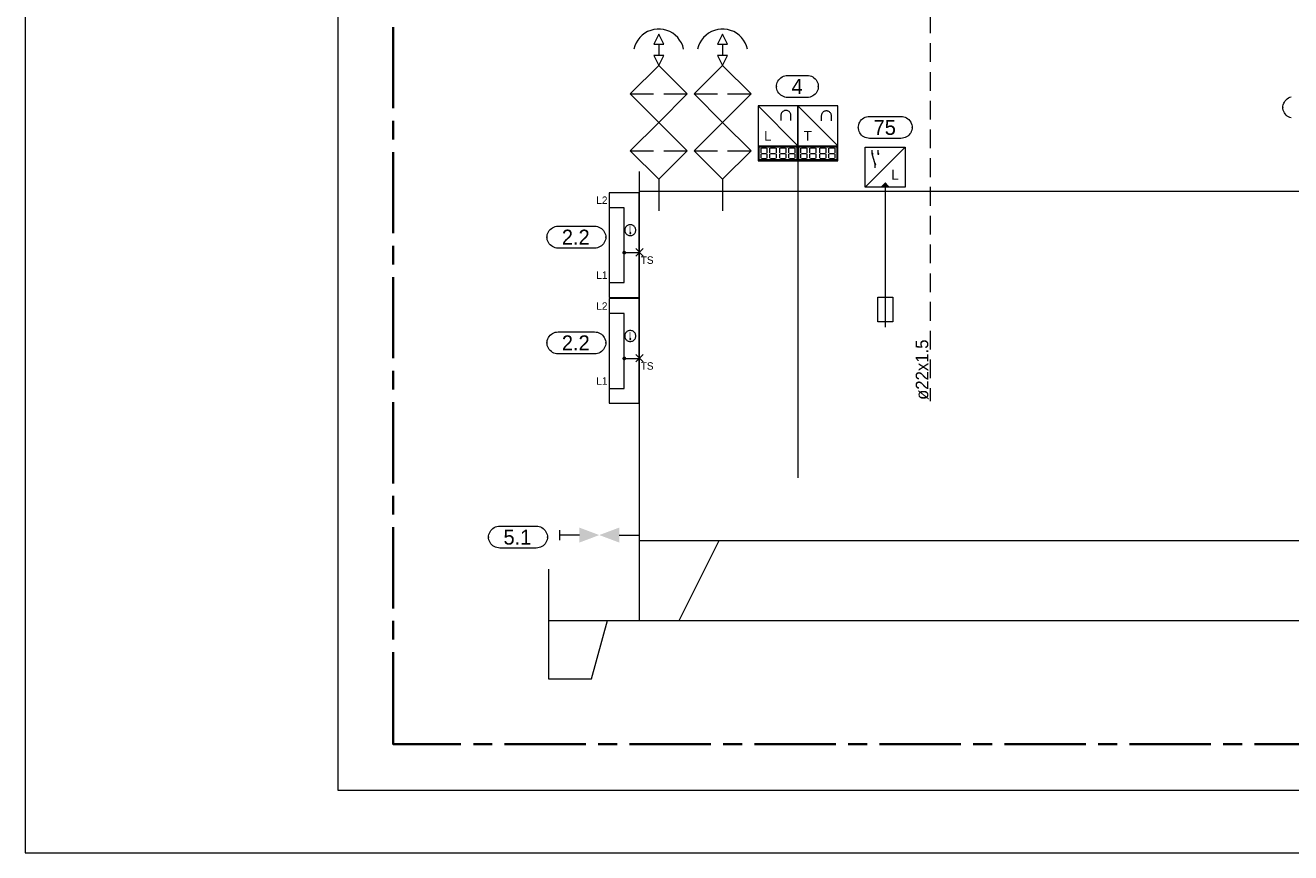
# Model space of a CAD drawing. Header units: millimetres. Extents: x 0 to 138, y 0 to 47.
# Tile 1 of 165: x 0 to 8, y 0 to 5. Entities that reach past the tile are written whole.
import ezdxf

# ---------------------------------------------------------------- set-up
doc = ezdxf.new("R2010")
doc.units = ezdxf.units.MM
for name, color, linetype in [('PDF_Geomertry', 7, 'Continuous'), ('PDF_Solid Fills', 7, 'Continuous'), ('PDF_Text', 7, 'Continuous')]:
    doc.layers.add(name, color=color, linetype=linetype)
doc.styles.add('PDF Arial', font='txt')

msp = doc.modelspace()

# ---------------------------------------------------------------- hatches: boundary and pattern name
at = {"layer": 'PDF_Solid Fills', "transparency": 33554559}
for points in [[(5.3363, 4.4054), (5.3299, 4.4068), (5.3307, 4.4076)], [(5.3363, 4.4054), (5.3299, 4.4063), (5.3299, 4.4068)], [(5.3363, 4.4054), (5.3299, 4.4054), (5.3299, 4.4063)], [(5.3363, 4.4054), (5.3299, 4.4049), (5.3299, 4.4054)], [(5.3363, 4.4054), (5.3299, 4.404), (5.3299, 4.4049)], [(5.3363, 4.4054), (5.3307, 4.4026), (5.3299, 4.404)], [(5.3363, 4.4054), (5.3307, 4.4082), (5.3312, 4.409)], [(5.3363, 4.4054), (5.3307, 4.4076), (5.3307, 4.4082)], [(5.3363, 4.4054), (5.3307, 4.4021), (5.3307, 4.4026)], [(5.3363, 4.4054), (5.3312, 4.4013), (5.3307, 4.4021)], [(5.3363, 4.4054), (5.3312, 4.409), (5.3321, 4.4096)], [(5.3363, 4.4054), (5.3321, 4.4013), (5.3312, 4.4013)], [(5.3363, 4.4054), (5.3321, 4.4096), (5.3326, 4.4104)], [(5.3363, 4.4054), (5.3326, 4.4007), (5.3321, 4.4013)], [(5.3363, 4.4054), (5.3326, 4.4104), (5.3335, 4.411)], [(5.3363, 4.4054), (5.3335, 4.3999), (5.3326, 4.4007)], [(5.3363, 4.4054), (5.3335, 4.411), (5.334, 4.411)], [(5.3363, 4.4054), (5.334, 4.3999), (5.3335, 4.3999)], [(5.3363, 4.4054), (5.334, 4.411), (5.3349, 4.4118)], [(5.3363, 4.4054), (5.3349, 4.3993), (5.334, 4.3999)], [(5.3363, 4.4054), (5.3349, 4.4118), (5.3354, 4.4118)], [(5.3363, 4.4054), (5.3354, 4.3993), (5.3349, 4.3993)], [(5.3363, 4.4054), (5.3354, 4.4118), (5.3363, 4.4118)], [(5.3363, 4.4054), (5.3363, 4.3993), (5.3354, 4.3993)], [(5.3363, 4.4054), (5.3376, 4.4118), (5.339, 4.411)], [(5.3363, 4.4054), (5.3368, 4.4118), (5.3376, 4.4118)], [(5.3363, 4.4054), (5.3363, 4.4118), (5.3368, 4.4118)], [(5.3363, 4.4054), (5.3396, 4.411), (5.3404, 4.4104)], [(5.3363, 4.4054), (5.339, 4.411), (5.3396, 4.411)], [(5.3363, 4.4054), (5.3404, 4.4104), (5.341, 4.4096)], [(5.3363, 4.4054), (5.341, 4.4096), (5.341, 4.409)], [(5.3363, 4.4054), (5.341, 4.409), (5.3418, 4.4082)], [(5.3363, 4.4054), (5.3418, 4.4082), (5.3418, 4.4076)], [(5.3363, 4.4054), (5.3418, 4.4076), (5.3424, 4.4068)], [(5.3363, 4.4054), (5.3424, 4.4068), (5.3424, 4.4063)], [(5.3363, 4.4054), (5.3424, 4.4063), (5.3424, 4.4054)], [(5.3363, 4.4054), (5.3368, 4.3993), (5.3363, 4.3993)], [(5.3363, 4.4054), (5.3376, 4.3993), (5.3368, 4.3993)], [(5.3363, 4.4054), (5.339, 4.3999), (5.3376, 4.3993)], [(5.3363, 4.4054), (5.3396, 4.3999), (5.339, 4.3999)], [(5.3363, 4.4054), (5.3404, 4.4007), (5.3396, 4.3999)], [(5.3363, 4.4054), (5.341, 4.4013), (5.3404, 4.4007)], [(5.3363, 4.4054), (5.3418, 4.4021), (5.341, 4.4013)], [(5.3363, 4.4054), (5.3418, 4.4026), (5.3418, 4.4021)], [(5.3363, 4.4054), (5.3424, 4.404), (5.3418, 4.4026)], [(5.3363, 4.4054), (5.3424, 4.4049), (5.3424, 4.404)], [(5.3363, 4.4054), (5.3424, 4.4054), (5.3424, 4.4049)], [(5.3737, 4.4054), (5.3674, 4.4063), (5.3682, 4.4068)], [(5.3737, 4.4054), (5.3674, 4.4054), (5.3674, 4.4063)], [(5.3737, 4.4054), (5.3674, 4.4049), (5.3674, 4.4054)], [(5.3737, 4.4054), (5.3682, 4.404), (5.3674, 4.4049)], [(5.3737, 4.4054), (5.3682, 4.4076), (5.3688, 4.4082)], [(5.3737, 4.4054), (5.3682, 4.4068), (5.3682, 4.4076)], [(5.3737, 4.4054), (5.3682, 4.4026), (5.3682, 4.404)], [(5.3737, 4.4054), (5.3688, 4.4021), (5.3682, 4.4026)], [(5.3737, 4.4054), (5.3688, 4.409), (5.3696, 4.4096)], [(5.3737, 4.4054), (5.3688, 4.4082), (5.3688, 4.409)], [(5.3737, 4.4054), (5.3688, 4.4013), (5.3688, 4.4021)], [(5.3737, 4.4054), (5.3696, 4.4013), (5.3688, 4.4013)], [(5.3737, 4.4054), (5.3696, 4.4096), (5.3701, 4.4104)], [(5.3737, 4.4054), (5.3701, 4.4007), (5.3696, 4.4013)], [(5.3737, 4.4054), (5.3701, 4.4104), (5.371, 4.411)], [(5.3737, 4.4054), (5.371, 4.3999), (5.3701, 4.4007)], [(5.3737, 4.4054), (5.371, 4.411), (5.3715, 4.411)], [(5.3737, 4.4054), (5.3715, 4.3999), (5.371, 4.3999)], [(5.3737, 4.4054), (5.3715, 4.411), (5.3724, 4.4118)], [(5.3737, 4.4054), (5.3724, 4.3993), (5.3715, 4.3999)], [(5.3737, 4.4054), (5.3724, 4.4118), (5.3729, 4.4118)], [(5.3737, 4.4054), (5.3729, 4.3993), (5.3724, 4.3993)], [(5.3737, 4.4054), (5.3729, 4.4118), (5.3737, 4.4118)], [(5.3737, 4.4054), (5.3737, 4.3993), (5.3729, 4.3993)], [(5.3737, 4.4054), (5.3757, 4.4118), (5.3765, 4.411)], [(5.3737, 4.4054), (5.3751, 4.4118), (5.3757, 4.4118)], [(5.3737, 4.4054), (5.3737, 4.4118), (5.3751, 4.4118)], [(5.3737, 4.4054), (5.3771, 4.411), (5.3779, 4.4104)], [(5.3737, 4.4054), (5.3765, 4.411), (5.3771, 4.411)], [(5.3737, 4.4054), (5.3779, 4.4104), (5.3785, 4.4096)], [(5.3737, 4.4054), (5.3785, 4.4096), (5.3793, 4.409)], [(5.3737, 4.4054), (5.3793, 4.409), (5.3793, 4.4082)], [(5.3737, 4.4054), (5.3793, 4.4082), (5.3799, 4.4076)], [(5.3737, 4.4054), (5.3799, 4.4076), (5.3799, 4.4068)], [(5.3737, 4.4054), (5.3799, 4.4068), (5.3799, 4.4063)], [(5.3737, 4.4054), (5.3799, 4.4063), (5.3799, 4.4054)], [(5.3737, 4.4054), (5.3751, 4.3993), (5.3737, 4.3993)], [(5.3737, 4.4054), (5.3757, 4.3993), (5.3751, 4.3993)], [(5.3737, 4.4054), (5.3765, 4.3999), (5.3757, 4.3993)], [(5.3737, 4.4054), (5.3771, 4.3999), (5.3765, 4.3999)], [(5.3737, 4.4054), (5.3779, 4.4007), (5.3771, 4.3999)], [(5.3737, 4.4054), (5.3785, 4.4013), (5.3779, 4.4007)], [(5.3737, 4.4054), (5.3793, 4.4013), (5.3785, 4.4013)], [(5.3737, 4.4054), (5.3793, 4.4021), (5.3793, 4.4013)], [(5.3737, 4.4054), (5.3799, 4.4026), (5.3793, 4.4021)], [(5.3737, 4.4054), (5.3799, 4.404), (5.3799, 4.4026)], [(5.3737, 4.4054), (5.3799, 4.4049), (5.3799, 4.404)], [(5.3737, 4.4054), (5.3799, 4.4054), (5.3799, 4.4049)], [(5.3549, 4.3396), (5.3488, 4.3401), (5.3493, 4.341)], [(5.3549, 4.3396), (5.3488, 4.3396), (5.3488, 4.3401)], [(5.3549, 4.3396), (5.3488, 4.3388), (5.3488, 4.3396)], [(5.3549, 4.3396), (5.3493, 4.3382), (5.3488, 4.3388)], [(5.3549, 4.3396), (5.3493, 4.3424), (5.3501, 4.3429)], [(5.3549, 4.3396), (5.3493, 4.3415), (5.3493, 4.3424)], [(5.3549, 4.3396), (5.3493, 4.341), (5.3493, 4.3415)], [(5.3549, 4.3396), (5.3493, 4.3368), (5.3493, 4.3382)], [(5.3549, 4.3396), (5.3493, 4.336), (5.3493, 4.3368)], [(5.3549, 4.3396), (5.3501, 4.3354), (5.3493, 4.336)], [(5.3549, 4.3396), (5.3501, 4.3429), (5.3507, 4.3438)], [(5.3549, 4.3396), (5.3507, 4.3346), (5.3501, 4.3354)], [(5.3549, 4.3396), (5.3507, 4.3438), (5.3515, 4.3443)], [(5.3549, 4.3396), (5.3515, 4.3346), (5.3507, 4.3346)], [(5.3549, 4.3396), (5.3515, 4.3443), (5.3521, 4.3451)], [(5.3549, 4.3396), (5.3521, 4.334), (5.3515, 4.3346)], [(5.3549, 4.3396), (5.3521, 4.3451), (5.3529, 4.3451)], [(5.3549, 4.3396), (5.3529, 4.334), (5.3521, 4.334)], [(5.3549, 4.3396), (5.3529, 4.3451), (5.3535, 4.3457)], [(5.3549, 4.3396), (5.3535, 4.3332), (5.3529, 4.334)], [(5.3549, 4.3396), (5.3535, 4.3457), (5.3543, 4.3457)], [(5.3549, 4.3396), (5.3543, 4.3332), (5.3535, 4.3332)], [(5.3549, 4.3396), (5.3543, 4.3457), (5.3549, 4.3457)], [(5.3549, 4.3396), (5.3549, 4.3332), (5.3543, 4.3332)], [(5.3549, 4.3396), (5.3571, 4.3457), (5.3576, 4.3451)], [(5.3549, 4.3396), (5.3557, 4.3457), (5.3571, 4.3457)], [(5.3549, 4.3396), (5.3549, 4.3457), (5.3557, 4.3457)], [(5.3549, 4.3396), (5.3585, 4.3451), (5.359, 4.3443)], [(5.3549, 4.3396), (5.3576, 4.3451), (5.3585, 4.3451)], [(5.3549, 4.3396), (5.359, 4.3443), (5.3599, 4.3438)], [(5.3549, 4.3396), (5.3599, 4.3438), (5.3599, 4.3429)], [(5.3549, 4.3396), (5.3599, 4.3429), (5.3604, 4.3424)], [(5.3549, 4.3396), (5.3604, 4.3424), (5.3612, 4.3415)], [(5.3549, 4.3396), (5.3612, 4.3415), (5.3612, 4.341)], [(5.3549, 4.3396), (5.3612, 4.341), (5.3612, 4.3401)], [(5.3549, 4.3396), (5.3612, 4.3401), (5.3612, 4.3396)], [(5.3549, 4.3396), (5.3557, 4.3332), (5.3549, 4.3332)], [(5.3549, 4.3396), (5.3571, 4.3332), (5.3557, 4.3332)], [(5.3549, 4.3396), (5.3576, 4.334), (5.3571, 4.3332)], [(5.3549, 4.3396), (5.3585, 4.334), (5.3576, 4.334)], [(5.3549, 4.3396), (5.359, 4.3346), (5.3585, 4.334)], [(5.3549, 4.3396), (5.3599, 4.3346), (5.359, 4.3346)], [(5.3549, 4.3396), (5.3599, 4.3354), (5.3599, 4.3346)], [(5.3549, 4.3396), (5.3604, 4.336), (5.3599, 4.3354)], [(5.3549, 4.3396), (5.3612, 4.3368), (5.3604, 4.336)], [(5.3549, 4.3396), (5.3612, 4.3382), (5.3612, 4.3368)], [(5.3549, 4.3396), (5.3612, 4.3388), (5.3612, 4.3382)], [(5.3549, 4.3396), (5.3612, 4.3396), (5.3612, 4.3388)], [(3.8118, 3.9054), (3.8057, 3.9082), (3.8063, 3.909)], [(3.8118, 3.9054), (3.8057, 3.9076), (3.8057, 3.9082)], [(3.8118, 3.9054), (3.8057, 3.9063), (3.8057, 3.9076)], [(3.8118, 3.9054), (3.8057, 3.9054), (3.8057, 3.9063)], [(3.8118, 3.9054), (3.8063, 3.909), (3.8071, 3.9096)], [(3.8118, 3.9054), (3.8071, 3.9104), (3.8076, 3.9104)], [(3.8118, 3.9054), (3.8071, 3.9096), (3.8071, 3.9104)], [(3.8118, 3.9054), (3.8076, 3.9104), (3.8085, 3.911)], [(3.8118, 3.9054), (3.8085, 3.911), (3.809, 3.9118)], [(3.8118, 3.9054), (3.809, 3.9118), (3.8099, 3.9118)], [(3.8118, 3.9054), (3.8099, 3.9118), (3.8112, 3.9118)], [(3.8118, 3.9054), (3.8112, 3.9118), (3.8118, 3.9118)], [(3.8118, 3.9054), (3.814, 3.9118), (3.8146, 3.911)], [(3.8118, 3.9054), (3.8132, 3.9118), (3.814, 3.9118)], [(3.8118, 3.9054), (3.8126, 3.9118), (3.8132, 3.9118)], [(3.8118, 3.9054), (3.8118, 3.9118), (3.8126, 3.9118)], [(3.8118, 3.9054), (3.8146, 3.911), (3.8154, 3.9104)], [(3.8118, 3.9054), (3.816, 3.9104), (3.8168, 3.9096)], [(3.8118, 3.9054), (3.8154, 3.9104), (3.816, 3.9104)], [(3.8118, 3.9054), (3.8168, 3.9096), (3.8174, 3.909)], [(3.8118, 3.9054), (3.8174, 3.909), (3.8174, 3.9082)], [(3.8118, 3.9054), (3.8174, 3.9082), (3.8182, 3.9076)], [(3.8118, 3.9054), (3.8182, 3.9076), (3.8182, 3.9063)], [(3.8118, 3.9054), (3.8182, 3.9063), (3.8182, 3.9054)], [(3.8118, 3.9054), (3.8057, 3.9049), (3.8057, 3.9054)], [(3.8118, 3.9054), (3.8057, 3.904), (3.8057, 3.9049)], [(3.8118, 3.9054), (3.8057, 3.9035), (3.8057, 3.904)], [(3.8118, 3.9054), (3.8063, 3.9026), (3.8057, 3.9035)], [(3.8118, 3.9054), (3.8071, 3.9021), (3.8063, 3.9026)], [(3.8118, 3.9054), (3.8071, 3.9013), (3.8071, 3.9021)], [(3.8118, 3.9054), (3.8076, 3.9007), (3.8071, 3.9013)], [(3.8118, 3.9054), (3.8085, 3.8999), (3.8076, 3.9007)], [(3.8118, 3.9054), (3.809, 3.8999), (3.8085, 3.8999)], [(3.8118, 3.9054), (3.8099, 3.8993), (3.809, 3.8999)], [(3.8118, 3.9054), (3.8112, 3.8993), (3.8099, 3.8993)], [(3.8118, 3.9054), (3.8118, 3.8993), (3.8112, 3.8993)], [(3.8118, 3.9054), (3.8126, 3.8993), (3.8118, 3.8993)], [(3.8118, 3.9054), (3.8132, 3.8993), (3.8126, 3.8993)], [(3.8118, 3.9054), (3.814, 3.8999), (3.8132, 3.8993)], [(3.8118, 3.9054), (3.8146, 3.8999), (3.814, 3.8999)], [(3.8118, 3.9054), (3.8154, 3.9007), (3.8146, 3.8999)], [(3.8118, 3.9054), (3.816, 3.9013), (3.8154, 3.9007)], [(3.8118, 3.9054), (3.8168, 3.9021), (3.816, 3.9013)], [(3.8118, 3.9054), (3.8174, 3.9026), (3.8168, 3.9021)], [(3.8118, 3.9054), (3.8174, 3.9035), (3.8174, 3.9026)], [(3.8118, 3.9054), (3.8182, 3.904), (3.8174, 3.9035)], [(3.8118, 3.9054), (3.8182, 3.9049), (3.8182, 3.904)], [(3.8118, 3.9054), (3.8182, 3.9054), (3.8182, 3.9049)], [(3.7743, 3.7832), (3.7626, 3.786), (3.7632, 3.7874)], [(3.7743, 3.7832), (3.7626, 3.7846), (3.7626, 3.786)], [(3.7743, 3.7832), (3.7626, 3.7832), (3.7626, 3.7846)], [(3.7743, 3.7832), (3.7626, 3.7813), (3.7626, 3.7832)], [(3.7743, 3.7832), (3.7626, 3.7799), (3.7626, 3.7813)], [(3.7743, 3.7832), (3.7632, 3.7785), (3.7626, 3.7799)], [(3.7743, 3.7832), (3.7632, 3.7874), (3.764, 3.7888)], [(3.7743, 3.7832), (3.764, 3.7771), (3.7632, 3.7785)], [(3.7743, 3.7832), (3.764, 3.7888), (3.7646, 3.7901)], [(3.7743, 3.7832), (3.7646, 3.7757), (3.764, 3.7771)], [(3.7743, 3.7832), (3.7646, 3.7901), (3.7654, 3.7915)], [(3.7743, 3.7832), (3.7654, 3.7749), (3.7646, 3.7757)], [(3.7743, 3.7832), (3.7654, 3.7915), (3.7668, 3.7924)], [(3.7743, 3.7832), (3.7668, 3.7735), (3.7654, 3.7749)], [(3.7743, 3.7832), (3.7668, 3.7924), (3.7682, 3.7929)], [(3.7743, 3.7832), (3.7682, 3.7729), (3.7668, 3.7735)], [(3.7743, 3.7832), (3.7682, 3.7929), (3.7696, 3.7938)], [(3.7743, 3.7832), (3.7696, 3.7721), (3.7682, 3.7729)], [(3.7743, 3.7832), (3.7696, 3.7938), (3.771, 3.7943)], [(3.7743, 3.7832), (3.771, 3.7715), (3.7696, 3.7721)], [(3.7743, 3.7832), (3.771, 3.7943), (3.7724, 3.7951)], [(3.7743, 3.7832), (3.7724, 3.7715), (3.771, 3.7715)], [(3.7743, 3.7832), (3.7724, 3.7951), (3.7743, 3.7951)], [(3.7743, 3.7832), (3.7743, 3.7715), (3.7724, 3.7715)], [(3.7743, 3.7832), (3.7757, 3.7951), (3.7771, 3.7943)], [(3.7743, 3.7832), (3.7743, 3.7951), (3.7757, 3.7951)], [(3.7743, 3.7832), (3.7771, 3.7943), (3.7785, 3.7938)], [(3.7743, 3.7832), (3.7785, 3.7938), (3.7799, 3.7929)], [(3.7743, 3.7832), (3.7799, 3.7929), (3.7813, 3.7924)], [(3.7743, 3.7832), (3.7813, 3.7924), (3.7826, 3.7915)], [(3.7743, 3.7832), (3.7826, 3.7915), (3.7835, 3.7901)], [(3.7743, 3.7832), (3.7835, 3.7901), (3.784, 3.7888)], [(3.7743, 3.7832), (3.784, 3.7888), (3.7849, 3.7874)], [(3.7743, 3.7832), (3.7849, 3.7874), (3.7854, 3.786)], [(3.7743, 3.7832), (3.7854, 3.786), (3.7854, 3.7846)], [(3.7743, 3.7832), (3.7854, 3.7846), (3.7854, 3.7832)], [(3.7743, 3.7832), (3.7757, 3.7715), (3.7743, 3.7715)], [(3.7743, 3.7832), (3.7771, 3.7715), (3.7757, 3.7715)], [(3.7743, 3.7832), (3.7785, 3.7721), (3.7771, 3.7715)], [(3.7743, 3.7832), (3.7799, 3.7729), (3.7785, 3.7721)], [(3.7743, 3.7832), (3.7813, 3.7735), (3.7799, 3.7729)], [(3.7743, 3.7832), (3.7826, 3.7749), (3.7813, 3.7735)], [(3.7743, 3.7832), (3.7835, 3.7757), (3.7826, 3.7749)], [(3.7743, 3.7832), (3.784, 3.7771), (3.7835, 3.7757)], [(3.7743, 3.7832), (3.7849, 3.7785), (3.784, 3.7771)], [(3.7743, 3.7832), (3.7854, 3.7799), (3.7849, 3.7785)], [(3.7743, 3.7832), (3.7854, 3.7813), (3.7854, 3.7799)], [(3.7743, 3.7832), (3.7854, 3.7832), (3.7854, 3.7813)], [(3.8118, 3.2396), (3.8057, 3.2415), (3.8063, 3.2424)], [(3.8118, 3.2396), (3.8057, 3.241), (3.8057, 3.2415)], [(3.8118, 3.2396), (3.8057, 3.2401), (3.8057, 3.241)], [(3.8118, 3.2396), (3.8057, 3.2396), (3.8057, 3.2401)], [(3.8118, 3.2396), (3.8057, 3.2382), (3.8057, 3.2396)], [(3.8118, 3.2396), (3.8057, 3.2374), (3.8057, 3.2382)], [(3.8118, 3.2396), (3.8057, 3.2368), (3.8057, 3.2374)], [(3.8118, 3.2396), (3.8063, 3.236), (3.8057, 3.2368)], [(3.8118, 3.2396), (3.8063, 3.2424), (3.8071, 3.2429)], [(3.8118, 3.2396), (3.8071, 3.2354), (3.8063, 3.236)], [(3.8118, 3.2396), (3.8071, 3.2438), (3.8076, 3.2443)], [(3.8118, 3.2396), (3.8071, 3.2429), (3.8071, 3.2438)], [(3.8118, 3.2396), (3.8071, 3.2346), (3.8071, 3.2354)], [(3.8118, 3.2396), (3.8076, 3.234), (3.8071, 3.2346)], [(3.8118, 3.2396), (3.8076, 3.2443), (3.8085, 3.2443)], [(3.8118, 3.2396), (3.8085, 3.234), (3.8076, 3.234)], [(3.8118, 3.2396), (3.8085, 3.2443), (3.809, 3.2451)], [(3.8118, 3.2396), (3.809, 3.2332), (3.8085, 3.234)], [(3.8118, 3.2396), (3.809, 3.2451), (3.8099, 3.2451)], [(3.8118, 3.2396), (3.8099, 3.2332), (3.809, 3.2332)], [(3.8118, 3.2396), (3.8099, 3.2451), (3.8112, 3.2457)], [(3.8118, 3.2396), (3.8112, 3.2332), (3.8099, 3.2332)], [(3.8118, 3.2396), (3.8112, 3.2457), (3.8118, 3.2457)], [(3.8118, 3.2396), (3.8118, 3.2332), (3.8112, 3.2332)], [(3.8118, 3.2396), (3.8126, 3.2457), (3.8132, 3.2451)], [(3.8118, 3.2396), (3.8118, 3.2457), (3.8126, 3.2457)], [(3.8118, 3.2396), (3.814, 3.2451), (3.8146, 3.2443)], [(3.8118, 3.2396), (3.8132, 3.2451), (3.814, 3.2451)], [(3.8118, 3.2396), (3.8154, 3.2443), (3.816, 3.2438)], [(3.8118, 3.2396), (3.8146, 3.2443), (3.8154, 3.2443)], [(3.8118, 3.2396), (3.816, 3.2438), (3.8168, 3.2429)], [(3.8118, 3.2396), (3.8168, 3.2429), (3.8174, 3.2424)], [(3.8118, 3.2396), (3.8174, 3.2424), (3.8174, 3.2415)], [(3.8118, 3.2396), (3.8174, 3.2415), (3.8182, 3.241)], [(3.8118, 3.2396), (3.8182, 3.241), (3.8182, 3.2401)], [(3.8118, 3.2396), (3.8182, 3.2401), (3.8182, 3.2396)], [(3.8118, 3.2396), (3.8126, 3.2332), (3.8118, 3.2332)], [(3.8118, 3.2396), (3.8132, 3.2332), (3.8126, 3.2332)], [(3.8118, 3.2396), (3.814, 3.2332), (3.8132, 3.2332)], [(3.8118, 3.2396), (3.8146, 3.234), (3.814, 3.2332)], [(3.8118, 3.2396), (3.8154, 3.234), (3.8146, 3.234)], [(3.8118, 3.2396), (3.816, 3.2346), (3.8154, 3.234)], [(3.8118, 3.2396), (3.8168, 3.2354), (3.816, 3.2346)], [(3.8118, 3.2396), (3.8174, 3.236), (3.8168, 3.2354)], [(3.8118, 3.2396), (3.8174, 3.2368), (3.8174, 3.236)], [(3.8118, 3.2396), (3.8182, 3.2374), (3.8174, 3.2368)], [(3.8118, 3.2396), (3.8182, 3.2382), (3.8182, 3.2374)], [(3.8118, 3.2396), (3.8182, 3.2396), (3.8182, 3.2382)], [(3.7743, 3.1165), (3.7626, 3.1193), (3.7632, 3.1215)], [(3.7743, 3.1165), (3.7626, 3.1179), (3.7626, 3.1193)], [(3.7743, 3.1165), (3.7626, 3.1165), (3.7626, 3.1179)], [(3.7743, 3.1165), (3.7626, 3.1151), (3.7626, 3.1165)], [(3.7743, 3.1165), (3.7626, 3.1138), (3.7626, 3.1151)], [(3.7743, 3.1165), (3.7632, 3.1124), (3.7626, 3.1138)], [(3.7743, 3.1165), (3.7632, 3.1215), (3.764, 3.1229)], [(3.7743, 3.1165), (3.764, 3.111), (3.7632, 3.1124)], [(3.7743, 3.1165), (3.764, 3.1229), (3.7646, 3.1235)], [(3.7743, 3.1165), (3.7646, 3.1096), (3.764, 3.111)], [(3.7743, 3.1165), (3.7646, 3.1235), (3.7654, 3.1249)], [(3.7743, 3.1165), (3.7654, 3.1082), (3.7646, 3.1096)], [(3.7743, 3.1165), (3.7654, 3.1249), (3.7668, 3.1262)], [(3.7743, 3.1165), (3.7668, 3.1076), (3.7654, 3.1082)], [(3.7743, 3.1165), (3.7668, 3.1262), (3.7682, 3.1271)], [(3.7743, 3.1165), (3.7682, 3.1063), (3.7668, 3.1076)], [(3.7743, 3.1165), (3.7682, 3.1271), (3.7696, 3.1276)], [(3.7743, 3.1165), (3.7696, 3.1054), (3.7682, 3.1063)], [(3.7743, 3.1165), (3.7696, 3.1276), (3.771, 3.1276)], [(3.7743, 3.1165), (3.771, 3.1054), (3.7696, 3.1054)], [(3.7743, 3.1165), (3.771, 3.1276), (3.7724, 3.1285)], [(3.7743, 3.1165), (3.7724, 3.1049), (3.771, 3.1054)], [(3.7743, 3.1165), (3.7724, 3.1285), (3.7743, 3.1285)], [(3.7743, 3.1165), (3.7743, 3.1049), (3.7724, 3.1049)], [(3.7743, 3.1165), (3.7757, 3.1285), (3.7771, 3.1276)], [(3.7743, 3.1165), (3.7743, 3.1285), (3.7757, 3.1285)], [(3.7743, 3.1165), (3.7785, 3.1276), (3.7799, 3.1271)], [(3.7743, 3.1165), (3.7771, 3.1276), (3.7785, 3.1276)], [(3.7743, 3.1165), (3.7799, 3.1271), (3.7813, 3.1262)], [(3.7743, 3.1165), (3.7813, 3.1262), (3.7826, 3.1249)], [(3.7743, 3.1165), (3.7826, 3.1249), (3.7835, 3.1235)], [(3.7743, 3.1165), (3.7835, 3.1235), (3.784, 3.1229)], [(3.7743, 3.1165), (3.784, 3.1229), (3.7849, 3.1215)], [(3.7743, 3.1165), (3.7849, 3.1215), (3.7854, 3.1193)], [(3.7743, 3.1165), (3.7854, 3.1193), (3.7854, 3.1179)], [(3.7743, 3.1165), (3.7854, 3.1179), (3.7854, 3.1165)], [(3.7743, 3.1165), (3.7757, 3.1049), (3.7743, 3.1049)], [(3.7743, 3.1165), (3.7771, 3.1054), (3.7757, 3.1049)], [(3.7743, 3.1165), (3.7785, 3.1054), (3.7771, 3.1054)], [(3.7743, 3.1165), (3.7799, 3.1063), (3.7785, 3.1054)], [(3.7743, 3.1165), (3.7813, 3.1076), (3.7799, 3.1063)], [(3.7743, 3.1165), (3.7826, 3.1082), (3.7813, 3.1076)], [(3.7743, 3.1165), (3.7835, 3.1096), (3.7826, 3.1082)], [(3.7743, 3.1165), (3.784, 3.111), (3.7835, 3.1096)], [(3.7743, 3.1165), (3.7849, 3.1124), (3.784, 3.111)], [(3.7743, 3.1165), (3.7854, 3.1138), (3.7849, 3.1124)], [(3.7743, 3.1165), (3.7854, 3.1151), (3.7854, 3.1138)], [(3.7743, 3.1165), (3.7854, 3.1165), (3.7854, 3.1151)], [(3.2264, 2.8739), (3.225, 2.8739), (3.2247, 2.8739)], [(3.2264, 2.8739), (3.2282, 2.8739), (3.2278, 2.8739)]]:
    msp.add_hatch(color=256, dxfattribs=at).paths.add_polyline_path(points)

# ---------------------------------------------------------------- linework, layer by layer
at = {"layer": 'PDF_Geomertry', "lineweight": 15}
for points in [[(0.0007, 0.0035), (66.2187, 0.0035), (66.2187, 46.7735), (0.0007, 46.7735), (0.0007, 0.0035)], [(1.9696, 0.3971), (65.8251, 0.3971), (65.8251, 46.3799), (1.9696, 46.3799), (1.9696, 0.3971)], [(3.9599, 5.0971), (4.0224, 5.0971), (3.991, 5.1596)], [(4.3618, 5.0971), (4.4243, 5.0971), (4.3932, 5.1596)], [(4.0224, 5.0249), (3.9599, 5.0249), (3.991, 4.9618)], [(4.4243, 5.0249), (4.3618, 5.0249), (4.3932, 4.9618)], [(3.991, 4.9618), (4.1701, 4.7826), (3.991, 4.6035), (3.8118, 4.7826)], [(4.3932, 4.9618), (4.5724, 4.7826), (4.3932, 4.6035), (4.214, 4.7826)], [(4.9257, 4.8993), (4.9354, 4.8985), (4.9446, 4.8965), (4.9529, 4.8937), (4.9613, 4.8896), (4.9687, 4.8846), (4.9757, 4.8785), (4.9821, 4.8715), (4.9876, 4.8638), (4.9918, 4.8554), (4.9946, 4.8465), (4.996, 4.8374), (4.9965, 4.8285), (4.9965, 4.8312), (4.996, 4.8221), (4.9946, 4.8132), (4.9918, 4.804), (4.9876, 4.7957), (4.9821, 4.7882), (4.9757, 4.7813), (4.9687, 4.7749), (4.9613, 4.7701), (4.9529, 4.766), (4.9446, 4.7632), (4.9354, 4.761), (4.9257, 4.7604), (4.8035, 4.7604), (4.7946, 4.761), (4.7854, 4.7632), (4.7765, 4.766), (4.7682, 4.7701), (4.7604, 4.7749), (4.7535, 4.7813), (4.7474, 4.7882), (4.7424, 4.7957), (4.7382, 4.804), (4.7354, 4.8132), (4.7335, 4.8221), (4.7326, 4.8312), (4.7326, 4.8285), (4.7335, 4.8374), (4.7354, 4.8465), (4.7382, 4.8554), (4.7424, 4.8638), (4.7474, 4.8715), (4.7535, 4.8785), (4.7604, 4.8846), (4.7682, 4.8896), (4.7765, 4.8937), (4.7854, 4.8965), (4.7946, 4.8985), (4.8035, 4.8993), (4.9257, 4.8993)], [(4.6168, 4.4554), (4.8682, 4.4554), (4.8682, 4.7068), (4.6168, 4.7068), (4.6168, 4.4554)], [(4.8682, 4.4554), (5.1196, 4.4554), (5.1196, 4.7068), (4.8682, 4.7068), (4.8682, 4.4554)], [(5.5168, 4.641), (5.5265, 4.641), (5.5354, 4.6388), (5.5438, 4.636), (5.5521, 4.6318), (5.5599, 4.6262), (5.5668, 4.6207), (5.5729, 4.6138), (5.5785, 4.6054), (5.5821, 4.5979), (5.5854, 4.5888), (5.5868, 4.5799), (5.5876, 4.5707), (5.5876, 4.5735), (5.5868, 4.5646), (5.5854, 4.5554), (5.5821, 4.5465), (5.5785, 4.5382), (5.5729, 4.5304), (5.5668, 4.5235), (5.5599, 4.5174), (5.5521, 4.5124), (5.5438, 4.5082), (5.5354, 4.5054), (5.5265, 4.5035), (5.5168, 4.5026), (5.3188, 4.5026), (5.3099, 4.5035), (5.3007, 4.5054), (5.2918, 4.5082), (5.2835, 4.5124), (5.2757, 4.5174), (5.2687, 4.5235), (5.2626, 4.5304), (5.2576, 4.5382), (5.2535, 4.5465), (5.2507, 4.5554), (5.2487, 4.5646), (5.2479, 4.5735), (5.2479, 4.5707), (5.2487, 4.5799), (5.2507, 4.5888), (5.2535, 4.5979), (5.2576, 4.6054), (5.2626, 4.6138), (5.2687, 4.6207), (5.2757, 4.6262), (5.2835, 4.6318), (5.2918, 4.636), (5.3007, 4.6388), (5.3099, 4.641), (5.3188, 4.641), (5.5168, 4.641)], [(3.991, 4.6035), (4.1701, 4.4243), (3.991, 4.2451), (3.8118, 4.4243)], [(4.3932, 4.6035), (4.5724, 4.4243), (4.3932, 4.2451), (4.214, 4.4243)], [(4.6229, 4.4493), (4.8618, 4.4493), (4.8618, 4.3679), (4.6229, 4.3679), (4.6229, 4.4493)], [(4.8743, 4.4493), (5.1132, 4.4493), (5.1132, 4.3679), (4.8743, 4.3679), (4.8743, 4.4493)], [(5.5438, 4.1951), (5.2924, 4.1951), (5.2924, 4.4465), (5.5438, 4.4465), (5.5438, 4.1951)], [(3.6799, 3.4999), (3.8682, 3.4999), (3.8682, 4.1604), (3.6799, 4.1604), (3.6799, 3.4999)], [(3.5868, 3.9499), (3.596, 3.9493), (3.6057, 3.9471), (3.614, 3.9443), (3.6224, 3.9401), (3.6299, 3.9354), (3.6368, 3.929), (3.6432, 3.9221), (3.6479, 3.9146), (3.6521, 3.9063), (3.6557, 3.8971), (3.6571, 3.8882), (3.6576, 3.879), (3.6576, 3.8818), (3.6571, 3.8729), (3.6557, 3.8638), (3.6521, 3.8549), (3.6479, 3.8465), (3.6432, 3.8388), (3.6368, 3.8318), (3.6299, 3.8257), (3.6224, 3.8207), (3.614, 3.8165), (3.6057, 3.8137), (3.596, 3.8118), (3.5868, 3.811), (3.3576, 3.811), (3.3479, 3.8118), (3.339, 3.8137), (3.3307, 3.8165), (3.3224, 3.8207), (3.3146, 3.8257), (3.3076, 3.8318), (3.3015, 3.8388), (3.2965, 3.8465), (3.2924, 3.8549), (3.289, 3.8638), (3.2876, 3.8729), (3.2868, 3.8818), (3.2868, 3.879), (3.2876, 3.8882), (3.289, 3.8971), (3.2924, 3.9063), (3.2965, 3.9146), (3.3015, 3.9221), (3.3076, 3.929), (3.3146, 3.9354), (3.3224, 3.9401), (3.3307, 3.9443), (3.339, 3.9471), (3.3479, 3.9493), (3.3576, 3.9499), (3.5868, 3.9499)], [(3.8465, 3.9243), (3.846, 3.929), (3.8451, 3.9332), (3.8437, 3.9374), (3.8418, 3.9415), (3.839, 3.9457), (3.8363, 3.9493), (3.8326, 3.9521), (3.8293, 3.954), (3.8251, 3.9562), (3.821, 3.9576), (3.816, 3.959), (3.8118, 3.959), (3.8071, 3.959), (3.8029, 3.9576), (3.7987, 3.9562), (3.7946, 3.954), (3.791, 3.9521), (3.7876, 3.9493), (3.784, 3.9457), (3.7821, 3.9415), (3.7799, 3.9374), (3.7785, 3.9332), (3.7771, 3.929), (3.7771, 3.9243), (3.7771, 3.9201), (3.7785, 3.9151), (3.7799, 3.911), (3.7821, 3.9068), (3.784, 3.9035), (3.7876, 3.8999), (3.791, 3.8971), (3.7946, 3.8943), (3.7987, 3.8924), (3.8029, 3.891), (3.8071, 3.8901), (3.8118, 3.8901), (3.816, 3.8901), (3.821, 3.891), (3.8251, 3.8924), (3.8293, 3.8943), (3.8326, 3.8971), (3.8363, 3.8999), (3.839, 3.9035), (3.8418, 3.9068), (3.8437, 3.911), (3.8451, 3.9151), (3.846, 3.9201), (3.8465, 3.9243)], [(3.6799, 2.834), (3.8682, 2.834), (3.8682, 3.4938), (3.6799, 3.4938), (3.6799, 2.834)], [(5.371, 3.5035), (5.4654, 3.5035), (5.4654, 3.3465), (5.371, 3.3465)], [(3.5868, 3.2832), (3.596, 3.2826), (3.6057, 3.2813), (3.614, 3.2776), (3.6224, 3.2735), (3.6299, 3.2687), (3.6368, 3.2624), (3.6432, 3.2554), (3.6479, 3.2479), (3.6521, 3.2396), (3.6557, 3.2304), (3.6571, 3.2215), (3.6576, 3.2124), (3.6576, 3.216), (3.6571, 3.2062), (3.6557, 3.1971), (3.6521, 3.1887), (3.6479, 3.1804), (3.6432, 3.1729), (3.6368, 3.166), (3.6299, 3.1596), (3.6224, 3.154), (3.614, 3.1507), (3.6057, 3.1471), (3.596, 3.1457), (3.5868, 3.1451), (3.3576, 3.1451), (3.3479, 3.1457), (3.339, 3.1471), (3.3307, 3.1507), (3.3224, 3.154), (3.3146, 3.1596), (3.3076, 3.166), (3.3015, 3.1729), (3.2965, 3.1804), (3.2924, 3.1887), (3.289, 3.1971), (3.2876, 3.2062), (3.2868, 3.216), (3.2868, 3.2124), (3.2876, 3.2215), (3.289, 3.2304), (3.2924, 3.2396), (3.2965, 3.2479), (3.3015, 3.2554), (3.3076, 3.2624), (3.3146, 3.2687), (3.3224, 3.2735), (3.3307, 3.2776), (3.339, 3.2813), (3.3479, 3.2826), (3.3576, 3.2832), (3.5868, 3.2832)], [(3.8465, 3.2582), (3.846, 3.2624), (3.8451, 3.2674), (3.8437, 3.2715), (3.8418, 3.2757), (3.839, 3.279), (3.8363, 3.2826), (3.8326, 3.2854), (3.8293, 3.2882), (3.8251, 3.2901), (3.821, 3.2915), (3.816, 3.2924), (3.8118, 3.2929), (3.8071, 3.2924), (3.8029, 3.2915), (3.7987, 3.2901), (3.7946, 3.2882), (3.791, 3.2854), (3.7876, 3.2826), (3.784, 3.279), (3.7821, 3.2757), (3.7799, 3.2715), (3.7785, 3.2674), (3.7771, 3.2624), (3.7771, 3.2582), (3.7771, 3.2535), (3.7785, 3.2493), (3.7799, 3.2451), (3.7821, 3.241), (3.784, 3.2368), (3.7876, 3.234), (3.791, 3.2304), (3.7946, 3.2285), (3.7987, 3.2263), (3.8029, 3.2249), (3.8071, 3.2235), (3.8118, 3.2235), (3.816, 3.2235), (3.821, 3.2249), (3.8251, 3.2263), (3.8293, 3.2285), (3.8326, 3.2304), (3.8363, 3.234), (3.839, 3.2368), (3.8418, 3.241), (3.8437, 3.2451), (3.8451, 3.2493), (3.846, 3.2535), (3.8465, 3.2582)], [(3.2196, 2.0604), (3.2285, 2.0596), (3.2376, 2.0582), (3.2465, 2.0549), (3.2549, 2.0513), (3.2626, 2.0457), (3.2696, 2.0396), (3.2751, 2.0326), (3.2807, 2.0249), (3.2849, 2.0165), (3.2876, 2.0082), (3.2896, 1.9993), (3.2896, 1.9896), (3.2896, 1.9929), (3.2896, 1.984), (3.2876, 1.9749), (3.2849, 1.966), (3.2807, 1.9576), (3.2751, 1.9499), (3.2696, 1.9429), (3.2626, 1.9368), (3.2549, 1.9318), (3.2465, 1.9276), (3.2376, 1.9249), (3.2285, 1.9229), (3.2196, 1.9221), (2.9896, 1.9221), (2.9807, 1.9229), (2.9715, 1.9249), (2.9626, 1.9276), (2.9543, 1.9318), (2.9465, 1.9368), (2.9396, 1.9429), (2.9335, 1.9499), (2.9285, 1.9576), (2.9243, 1.966), (2.9215, 1.9749), (2.9196, 1.984), (2.9187, 1.9929), (2.9187, 1.9896), (2.9196, 1.9993), (2.9215, 2.0082), (2.9243, 2.0165), (2.9285, 2.0249), (2.9335, 2.0326), (2.9396, 2.0396), (2.9465, 2.0457), (2.9543, 2.0513), (2.9626, 2.0549), (2.9715, 2.0582), (2.9807, 2.0596), (2.9896, 2.0604), (3.2196, 2.0604)]]:
    msp.add_lwpolyline(points, close=True, dxfattribs=at)
for points in [[(5.7007, 5.2826), (5.7007, 5.1646)], [(4.1479, 5.0651), (4.1424, 5.0854), (4.134, 5.104), (4.1229, 5.1221), (4.1104, 5.1382), (4.0951, 5.1526), (4.0793, 5.1651), (4.0612, 5.1749), (4.0418, 5.1832), (4.0215, 5.1882), (4.0015, 5.191), (3.9807, 5.191), (3.9599, 5.1882), (3.9404, 5.1832), (3.921, 5.1749), (3.9029, 5.1651), (3.8862, 5.1526), (3.8715, 5.1382), (3.8585, 5.1221), (3.8479, 5.104), (3.8396, 5.0854), (3.834, 5.0651)], [(4.5507, 5.0651), (4.5446, 5.0854), (4.5363, 5.104), (4.5257, 5.1221), (4.5126, 5.1382), (4.4979, 5.1526), (4.4813, 5.1651), (4.4632, 5.1749), (4.4438, 5.1832), (4.4243, 5.1882), (4.4035, 5.191), (4.3826, 5.191), (4.3626, 5.1882), (4.3424, 5.1832), (4.3229, 5.1749), (4.3049, 5.1651), (4.289, 5.1526), (4.2738, 5.1382), (4.2612, 5.1221), (4.2501, 5.104), (4.2418, 5.0854), (4.2362, 5.0651)], [(5.7007, 5.1021), (5.7007, 4.984)], [(3.991, 5.0971), (3.991, 5.0249)], [(4.3932, 5.0971), (4.3932, 5.0249)], [(5.7007, 4.9207), (5.7007, 4.8026)], [(3.8118, 4.7826), (3.959, 4.7826)], [(4.0224, 4.7826), (4.1701, 4.7826)], [(4.214, 4.7826), (4.3618, 4.7826)], [(4.4251, 4.7826), (4.5724, 4.7826)], [(4.8682, 4.4554), (4.8682, 4.3618), (4.8682, 4.4554), (4.6168, 4.7068)], [(4.8682, 4.3618), (5.1196, 4.3618), (5.1196, 4.4554), (4.8682, 4.7068)], [(5.7007, 4.7396), (5.7007, 4.6215)], [(7.9757, 4.6313), (7.9668, 4.634), (7.9585, 4.6382), (7.9507, 4.6429), (7.9438, 4.6493), (7.9376, 4.6563), (7.9326, 4.6638), (7.9285, 4.6721), (7.9257, 4.6813), (7.9237, 4.6901), (7.9229, 4.6993), (7.9229, 4.6965), (7.9237, 4.7054), (7.9257, 4.7146), (7.9285, 4.7235), (7.9326, 4.7318), (7.9376, 4.7396), (7.9438, 4.7465), (7.9507, 4.7521), (7.9585, 4.7576), (7.9668, 4.7618), (7.9757, 4.7646)], [(4.8238, 4.616), (4.8238, 4.6471), (4.8238, 4.6513), (4.8229, 4.6554), (4.8215, 4.6596), (4.8196, 4.6632), (4.8174, 4.6665), (4.8146, 4.6693), (4.8118, 4.6721), (4.8085, 4.6749), (4.8043, 4.6763), (4.8007, 4.6776), (4.7965, 4.6785), (4.7924, 4.679), (4.7882, 4.6785), (4.784, 4.6776), (4.7807, 4.6763), (4.7765, 4.6749), (4.7738, 4.6721), (4.7701, 4.6693), (4.7674, 4.6665), (4.7654, 4.6632), (4.7632, 4.6596), (4.7618, 4.6554), (4.7612, 4.6513), (4.7612, 4.6471), (4.7612, 4.616)], [(5.0785, 4.6132), (5.0785, 4.6443), (5.0785, 4.6485), (5.0771, 4.6526), (5.0765, 4.6563), (5.0743, 4.6604), (5.0724, 4.6632), (5.0696, 4.6665), (5.066, 4.6693), (5.0626, 4.6715), (5.059, 4.6735), (5.0549, 4.6749), (5.0515, 4.6757), (5.0474, 4.6757), (5.0432, 4.6757), (5.039, 4.6749), (5.0349, 4.6735), (5.0313, 4.6715), (5.0279, 4.6693), (5.0251, 4.6665), (5.0224, 4.6632), (5.0196, 4.6604), (5.0182, 4.6563), (5.0168, 4.6526), (5.016, 4.6485), (5.0154, 4.6443), (5.0154, 4.6132)], [(5.7007, 4.5582), (5.7007, 4.4401)], [(3.8118, 4.4243), (3.959, 4.4243)], [(4.0224, 4.4243), (4.1701, 4.4243)], [(4.214, 4.4243), (4.3618, 4.4243)], [(4.4251, 4.4243), (4.5724, 4.4243)], [(4.6168, 4.4554), (4.6168, 4.3618), (4.8682, 4.3618), (4.8682, 2.3651)], [(4.6354, 4.4118), (4.6354, 4.4401)], [(4.6354, 4.3771), (4.6354, 4.4054)], [(4.6382, 4.4429), (4.6701, 4.4429)], [(4.6382, 4.4082), (4.6701, 4.4082)], [(4.6729, 4.4401), (4.6729, 4.4118)], [(4.6729, 4.4054), (4.6729, 4.3771)], [(4.6918, 4.4118), (4.6918, 4.4401)], [(4.6918, 4.3771), (4.6918, 4.4054)], [(4.6951, 4.4429), (4.7265, 4.4429)], [(4.6951, 4.4082), (4.7265, 4.4082)], [(4.7299, 4.4401), (4.7299, 4.4118)], [(4.7299, 4.4054), (4.7299, 4.3771)], [(4.7549, 4.4118), (4.7549, 4.4401)], [(4.7549, 4.3771), (4.7549, 4.4054)], [(4.7576, 4.4429), (4.7896, 4.4429)], [(4.7576, 4.4082), (4.7896, 4.4082)], [(4.7924, 4.4401), (4.7924, 4.4118)], [(4.7924, 4.4054), (4.7924, 4.3771)], [(4.8112, 4.4118), (4.8112, 4.4401)], [(4.8112, 4.3771), (4.8112, 4.4054)], [(4.8146, 4.4429), (4.846, 4.4429)], [(4.8146, 4.4082), (4.846, 4.4082)], [(4.8493, 4.4401), (4.8493, 4.4118)], [(4.8493, 4.4054), (4.8493, 4.3771)], [(4.8868, 4.4118), (4.8868, 4.4401)], [(4.8868, 4.3771), (4.8868, 4.4054)], [(4.8896, 4.4429), (4.9215, 4.4429)], [(4.8896, 4.4082), (4.9215, 4.4082)], [(4.9243, 4.4401), (4.9243, 4.4118)], [(4.9243, 4.4054), (4.9243, 4.3771)], [(4.9432, 4.4118), (4.9432, 4.4401)], [(4.9432, 4.3771), (4.9432, 4.4054)], [(4.9465, 4.4429), (4.9779, 4.4429)], [(4.9465, 4.4082), (4.9779, 4.4082)], [(4.9813, 4.4401), (4.9813, 4.4118)], [(4.9813, 4.4054), (4.9813, 4.3771)], [(5.0063, 4.4118), (5.0063, 4.4401)], [(5.0063, 4.3771), (5.0063, 4.4054)], [(5.009, 4.4429), (5.041, 4.4429)], [(5.009, 4.4082), (5.041, 4.4082)], [(5.0438, 4.4401), (5.0438, 4.4118)], [(5.0438, 4.4054), (5.0438, 4.3771)], [(5.0626, 4.4118), (5.0626, 4.4401)], [(5.0626, 4.3771), (5.0626, 4.4054)], [(5.066, 4.4429), (5.0974, 4.4429)], [(5.066, 4.4082), (5.0974, 4.4082)], [(5.1007, 4.4401), (5.1007, 4.4118)], [(5.1007, 4.4054), (5.1007, 4.3771)], [(5.5438, 4.4465), (5.2924, 4.1951)], [(5.3549, 4.3174), (5.3549, 4.3396), (5.3363, 4.4054), (5.3363, 4.4276)], [(5.3737, 4.4054), (5.3737, 4.4276)], [(4.6701, 4.3743), (4.6382, 4.3743)], [(4.7265, 4.3743), (4.6951, 4.3743)], [(4.7896, 4.3743), (4.7576, 4.3743)], [(4.846, 4.3743), (4.8146, 4.3743)], [(4.9215, 4.3743), (4.8896, 4.3743)], [(4.9779, 4.3743), (4.9465, 4.3743)], [(5.041, 4.3743), (5.009, 4.3743)], [(5.0974, 4.3743), (5.066, 4.3743)], [(5.7007, 4.3771), (5.7007, 4.259)], [(3.8682, 4.2951), (3.8682, 1.4665)], [(3.991, 4.2451), (3.991, 4.1729), (3.991, 4.0471)], [(4.3932, 4.2451), (4.3932, 4.1729), (4.3932, 4.0471)], [(3.8682, 4.1693), (53.2376, 4.1693)], [(5.4182, 4.1951), (5.4182, 3.3146)], [(5.7007, 4.1965), (5.7007, 4.0785)], [(3.6799, 3.5943), (3.7743, 3.5943), (3.7743, 4.066), (3.6799, 4.066)], [(5.7007, 4.0151), (5.7007, 3.8971)], [(5.7007, 3.834), (5.7007, 3.716)], [(3.7743, 3.7832), (3.8682, 3.7832)], [(3.8465, 3.8082), (3.8937, 3.761)], [(3.8937, 3.8082), (3.8465, 3.761)], [(5.7007, 3.6526), (5.7007, 3.5346)], [(5.7007, 3.4721), (5.7007, 3.3535)], [(3.6799, 2.9276), (3.7743, 2.9276), (3.7743, 3.3993), (3.6799, 3.3993)], [(5.7007, 3.291), (5.7007, 3.1729)], [(3.7743, 3.1165), (3.8682, 3.1165)], [(3.8465, 3.1415), (3.8937, 3.0943)], [(3.8937, 3.1415), (3.8465, 3.0943)], [(5.7007, 3.1096), (5.7007, 2.9915)], [(5.7007, 2.9285), (5.7007, 2.8465)], [(3.3654, 2.0354), (3.3654, 1.9721)], [(3.491, 2.004), (3.3654, 2.004)], [(3.7424, 2.004), (3.8682, 2.004)], [(3.8682, 1.9693), (53.2376, 1.9693)], [(4.1196, 1.4665), (4.3715, 1.9693)], [(3.296, 1.7901), (3.296, 1.0985), (3.5668, 1.0985), (3.6674, 1.4665)], [(3.296, 1.4665), (53.7251, 1.4665)]]:
    msp.add_lwpolyline(points, dxfattribs=at)
at = {"layer": 'PDF_Geomertry', "lineweight": 35}
for points in [[(2.3188, 4.6924), (2.3188, 5.204)], [(2.3188, 4.4951), (2.3188, 4.6132)], [(2.3188, 3.9049), (2.3188, 4.4165)], [(2.3188, 3.7076), (2.3188, 3.8257)], [(2.3188, 3.1174), (2.3188, 3.629)], [(2.3188, 2.9207), (2.3188, 3.0388)], [(2.3188, 2.3299), (2.3188, 2.8415)], [(2.3188, 2.1332), (2.3188, 2.2512)], [(2.3188, 1.5424), (2.3188, 2.054)], [(2.3188, 1.3457), (2.3188, 1.4638)], [(2.7446, 0.6868), (2.3188, 0.6868), (2.3188, 1.2674)], [(2.8238, 0.6868), (2.9418, 0.6868)], [(3.0201, 0.6868), (3.5321, 0.6868)], [(3.6104, 0.6868), (3.7285, 0.6868)], [(3.8076, 0.6868), (4.3196, 0.6868)], [(4.3979, 0.6868), (4.516, 0.6868)], [(4.5951, 0.6868), (5.1071, 0.6868)], [(5.1854, 0.6868), (5.3035, 0.6868)], [(5.3821, 0.6868), (5.8937, 0.6868)], [(5.9729, 0.6868), (6.091, 0.6868)], [(6.1696, 0.6868), (6.6813, 0.6868)], [(6.7604, 0.6868), (6.8785, 0.6868)], [(6.9571, 0.6868), (7.4687, 0.6868)], [(7.5474, 0.6868), (7.666, 0.6868)], [(7.7446, 0.6868), (8.2563, 0.6868)]]:
    msp.add_lwpolyline(points, dxfattribs=at)
at = {"layer": 'PDF_Geomertry', "lineweight": 0}
for points in [[(5.3335, 4.4054), (5.3335, 4.4049), (5.3335, 4.404), (5.334, 4.4035), (5.334, 4.4026), (5.3349, 4.4026), (5.3354, 4.4026), (5.3363, 4.4021), (5.3368, 4.4021), (5.3368, 4.4026), (5.3376, 4.4026), (5.3382, 4.4026), (5.3382, 4.4035), (5.339, 4.4035), (5.339, 4.404), (5.3396, 4.4049), (5.3396, 4.4054), (5.3396, 4.4063), (5.339, 4.4068), (5.339, 4.4076), (5.3382, 4.4076), (5.3382, 4.4082), (5.3376, 4.4082), (5.3368, 4.4082), (5.3363, 4.4082), (5.3354, 4.4082), (5.3349, 4.4082), (5.334, 4.4082), (5.334, 4.4076), (5.3335, 4.4068), (5.3335, 4.4063), (5.3335, 4.4054)], [(5.371, 4.4054), (5.371, 4.4049), (5.371, 4.404), (5.3715, 4.404), (5.3715, 4.4035), (5.3724, 4.4026), (5.3729, 4.4026), (5.3737, 4.4021), (5.3743, 4.4021), (5.3751, 4.4026), (5.3757, 4.4026), (5.3765, 4.4035), (5.3765, 4.404), (5.3771, 4.404), (5.3771, 4.4049), (5.3771, 4.4054), (5.3771, 4.4063), (5.3771, 4.4068), (5.3765, 4.4068), (5.3765, 4.4076), (5.3757, 4.4082), (5.3751, 4.4082), (5.3743, 4.4082), (5.3737, 4.4082), (5.3729, 4.4082), (5.3724, 4.4082), (5.3715, 4.4076), (5.3715, 4.4068), (5.371, 4.4068), (5.371, 4.4063), (5.371, 4.4054)], [(5.3521, 4.3396), (5.3521, 4.3388), (5.3521, 4.3382), (5.3529, 4.3374), (5.3535, 4.3368), (5.3543, 4.3368), (5.3543, 4.336), (5.3549, 4.336), (5.3557, 4.336), (5.3563, 4.3368), (5.3571, 4.3368), (5.3571, 4.3374), (5.3576, 4.3374), (5.3576, 4.3382), (5.3585, 4.3388), (5.3585, 4.3396), (5.3585, 4.3401), (5.3576, 4.341), (5.3576, 4.3415), (5.3571, 4.3415), (5.3571, 4.3424), (5.3563, 4.3424), (5.3557, 4.3424), (5.3549, 4.3424), (5.3543, 4.3424), (5.3535, 4.3424), (5.3535, 4.3415), (5.3529, 4.3415), (5.3521, 4.341), (5.3521, 4.3401), (5.3521, 4.3396)], [(3.8085, 3.9054), (3.8085, 3.9049), (3.809, 3.904), (3.809, 3.9035), (3.8099, 3.9035), (3.8104, 3.9026), (3.8112, 3.9026), (3.8118, 3.9026), (3.8126, 3.9026), (3.8132, 3.9026), (3.814, 3.9035), (3.8146, 3.904), (3.8146, 3.9049), (3.8146, 3.9054), (3.8146, 3.9063), (3.8146, 3.9068), (3.814, 3.9076), (3.814, 3.9082), (3.8132, 3.9082), (3.8126, 3.909), (3.8118, 3.909), (3.8112, 3.909), (3.8104, 3.9082), (3.8099, 3.9082), (3.8099, 3.9076), (3.809, 3.9076), (3.809, 3.9068), (3.8085, 3.9063), (3.8085, 3.9054)], [(3.7682, 3.7832), (3.7682, 3.7826), (3.7682, 3.7813), (3.7687, 3.7804), (3.7687, 3.7799), (3.7696, 3.7799), (3.7696, 3.779), (3.7701, 3.7785), (3.771, 3.7776), (3.7715, 3.7776), (3.7724, 3.7771), (3.7729, 3.7771), (3.7743, 3.7771), (3.7751, 3.7771), (3.7757, 3.7771), (3.7765, 3.7776), (3.7771, 3.7776), (3.7779, 3.7785), (3.7785, 3.779), (3.7785, 3.7799), (3.7793, 3.7799), (3.7793, 3.7804), (3.7799, 3.7813), (3.7799, 3.7826), (3.7799, 3.7832), (3.7799, 3.784), (3.7799, 3.7846), (3.7793, 3.7854), (3.7793, 3.786), (3.7785, 3.7868), (3.7785, 3.7874), (3.7779, 3.7874), (3.7771, 3.7882), (3.7765, 3.7888), (3.7757, 3.7888), (3.7751, 3.7888), (3.7743, 3.7888), (3.7729, 3.7888), (3.7724, 3.7888), (3.7715, 3.7888), (3.771, 3.7882), (3.7701, 3.7874), (3.7696, 3.7874), (3.7696, 3.7868), (3.7687, 3.786), (3.7687, 3.7854), (3.7682, 3.7846), (3.7682, 3.784), (3.7682, 3.7832)], [(3.8085, 3.2396), (3.8085, 3.2388), (3.8085, 3.2382), (3.809, 3.2382), (3.809, 3.2374), (3.8099, 3.2368), (3.8104, 3.2368), (3.8104, 3.236), (3.8112, 3.236), (3.8118, 3.236), (3.8126, 3.236), (3.8132, 3.236), (3.8132, 3.2368), (3.814, 3.2368), (3.814, 3.2374), (3.8146, 3.2374), (3.8146, 3.2382), (3.8146, 3.2388), (3.8146, 3.2396), (3.8146, 3.2401), (3.8146, 3.241), (3.814, 3.241), (3.814, 3.2415), (3.8132, 3.2424), (3.8126, 3.2424), (3.8118, 3.2424), (3.8112, 3.2424), (3.8104, 3.2424), (3.8099, 3.2415), (3.809, 3.241), (3.809, 3.2401), (3.8085, 3.2401), (3.8085, 3.2396)], [(3.7682, 3.1165), (3.7682, 3.116), (3.7682, 3.1151), (3.7687, 3.1146), (3.7687, 3.1138), (3.7696, 3.1132), (3.7696, 3.1124), (3.7701, 3.1118), (3.771, 3.1118), (3.7715, 3.111), (3.7724, 3.111), (3.7729, 3.111), (3.7743, 3.111), (3.7751, 3.111), (3.7757, 3.111), (3.7765, 3.111), (3.7771, 3.1118), (3.7779, 3.1118), (3.7785, 3.1124), (3.7785, 3.1132), (3.7793, 3.1138), (3.7793, 3.1146), (3.7799, 3.1151), (3.7799, 3.116), (3.7799, 3.1165), (3.7799, 3.1174), (3.7799, 3.1179), (3.7793, 3.1188), (3.7793, 3.1193), (3.7785, 3.1201), (3.7785, 3.1207), (3.7779, 3.1215), (3.7771, 3.1215), (3.7765, 3.1221), (3.7757, 3.1221), (3.7751, 3.1221), (3.7743, 3.1229), (3.7729, 3.1221), (3.7724, 3.1221), (3.7715, 3.1221), (3.771, 3.1215), (3.7701, 3.1215), (3.7696, 3.1207), (3.7696, 3.1201), (3.7687, 3.1193), (3.7687, 3.1188), (3.7682, 3.1179), (3.7682, 3.1174), (3.7682, 3.1165)]]:
    msp.add_lwpolyline(points, close=True, dxfattribs=at)
at = {"layer": 'PDF_Geomertry', "lineweight": -3}
msp.add_lwpolyline([(5.341, 4.4013), (5.3363, 4.4054)], dxfattribs=at)
at = {"layer": 'PDF_Solid Fills', "transparency": 33554559}
for points in [[(5.4493, 4.1951), (5.3868, 4.1951), (5.4493, 4.1951), (5.4182, 4.2263)], [(3.8085, 3.9499), (3.8118, 3.9499), (3.8085, 3.9118), (3.8118, 3.9118)], [(3.8085, 3.2832), (3.8118, 3.2832), (3.8085, 3.2457), (3.8118, 3.2457)], [(3.491, 2.0513), (3.7424, 1.9568), (3.491, 1.9568), (3.7424, 2.0513)]]:
    msp.add_solid(points, dxfattribs=at)

# ---------------------------------------------------------------- texts
at = {"layer": 'PDF_Text', "attachment_point": 7, "style": 'PDF Arial'}
for s, insert, char_height in [('4', (4.8279, 4.7826), 0.0944), ('75', (5.3446, 4.5233), 0.09445), ('L', (4.6549, 4.4874), 0.0628), ('T', (4.9043, 4.4874), 0.0628), ('L', (5.4562, 4.2424), 0.0628), ('L2', (3.5979, 4.0896), 0.04712), ('2.2', (3.3807, 3.8332), 0.09445), ('TS', (3.8779, 3.7116), 0.04712), ('L1', (3.5979, 3.6179), 0.04712), ('L2', (3.5979, 3.4229), 0.04712), ('2.2', (3.3807, 3.1674), 0.09445), ('TS', (3.8779, 3.0449), 0.04712), ('L1', (3.5979, 2.9513), 0.04712), ('5.1', (3.0132, 1.9427), 0.09445)]:
    msp.add_mtext(s, dxfattribs=dict(at, insert=insert, char_height=char_height))
at = {"layer": 'PDF_Text', "insert": (5.691, 2.8554), "char_height": 0.07874, "attachment_point": 7, "rotation": 90, "style": 'PDF Arial'}
msp.add_mtext('ø22x1.5', dxfattribs=at)

doc.saveas('drawing.dxf')
